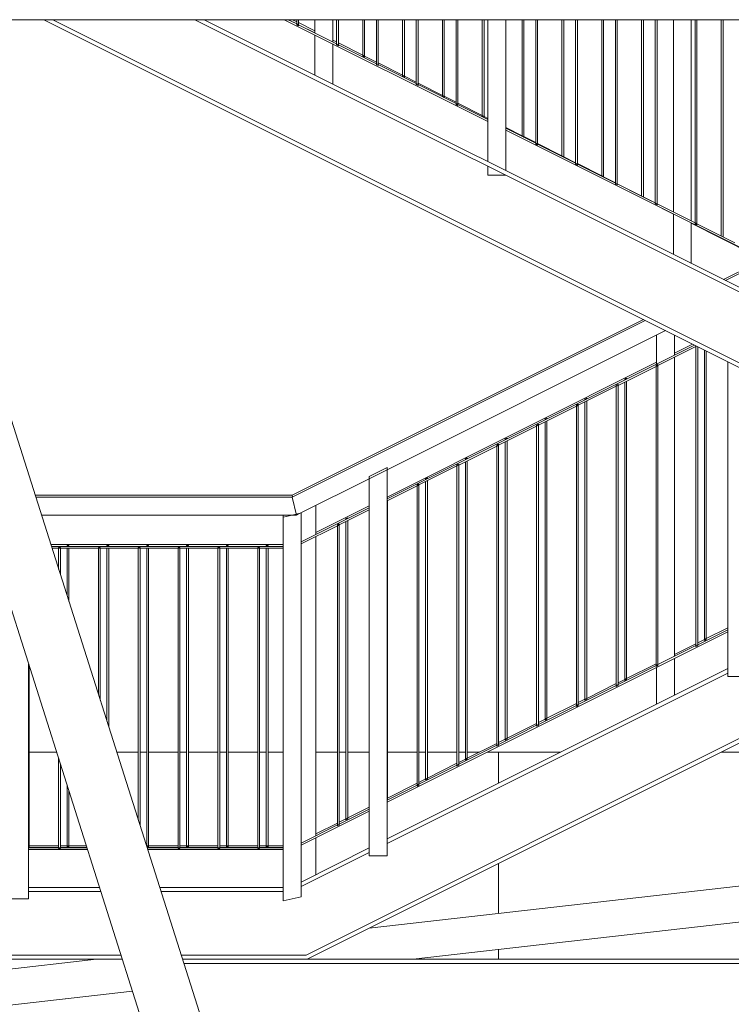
# Model space of a CAD drawing. Header units: centimetres. Extents: x -1589 to 108054, y -205274 to 31709.
# Tile 51 of 256: x 47 to 245, y -5058 to -4783. Entities that reach past the tile are written whole.
import ezdxf

# ---------------------------------------------------------------- set-up
doc = ezdxf.new("R2010")
doc.units = ezdxf.units.CM
doc.header["$LTSCALE"] = 0.01
doc.header["$MEASUREMENT"] = 0
for name, color, linetype, lineweight in [('0_Teren_Nr_pióra__1', 8, 'Continuous', 0), ('2_barierki.ISTN_Nr_pióra__1', 8, 'Continuous', 0), ('2_lądowisko_IFC.ISTN_Nr_pióra__1', 8, 'Continuous', 9), ('2_ściany zewnętrzne.ISTN_Nr_pióra__1', 8, 'Continuous', 0)]:
    doc.layers.add(name, color=color, linetype=linetype, lineweight=lineweight)

msp = doc.modelspace()

# ---------------------------------------------------------------- linework, layer by layer
at = {"layer": '0_Teren_Nr_pióra__1', "color": 8, "linetype": 'Continuous', "lineweight": 5, "ltscale": 0.1}
for p, q in [((144.26558, -5036.38642), (369.2004, -5010.75833)), ((369.2004, -5020.82303), (156.48993, -5045.05833)), ((-28.37418, -5056.05623), (68.1532, -5045.05833)), ((78.23284, -5053.9746), (20.98488, -5060.49718))]:
    msp.add_line(p, q, dxfattribs=at)
at = {"layer": '2_barierki.ISTN_Nr_pióra__1', "color": 8, "linetype": 'Continuous', "lineweight": 5, "ltscale": 0.1}
for p, q in [((177.34473, -4811.41094), (120.54248, -4783.05833)), ((124.03918, -4784.24486), (121.66204, -4783.05833)), ((124.03918, -4784.19427), (121.79121, -4783.05833)), ((124.03918, -4783.63405), (122.89984, -4783.05833)), ((124.03918, -4784.24486), (124.03918, -4783.05833)), ((124.53918, -4784.49444), (124.03918, -4784.24486)), ((124.03918, -4784.52428), (124.03918, -4784.24486)), ((124.03918, -4784.52428), (124.53918, -4784.77385)), ((124.53918, -4784.49444), (124.53918, -4783.05833)), ((129.11079, -4786.19684), (124.53918, -4783.88671)), ((129.11079, -4786.75705), (124.53918, -4784.44692)), ((135.15029, -4789.79093), (124.53918, -4784.49444)), ((124.53918, -4784.77385), (124.53918, -4784.49444)), ((129.11079, -4786.77634), (129.11079, -4783.05833)), ((134.11079, -4789.27207), (134.11079, -4783.05833)), ((135.15029, -4789.79093), (135.15029, -4783.05833)), ((135.65029, -4790.0405), (135.65029, -4783.05833)), ((142.4719, -4792.94846), (142.4719, -4783.05833)), ((142.9719, -4793.20112), (142.9719, -4783.05833)), ((146.2614, -4795.337), (146.2614, -4783.05833)), ((146.7614, -4795.58657), (146.7614, -4783.05833)), ((153.58301, -4798.56312), (153.58301, -4783.05833)), ((154.08301, -4798.81578), (154.08301, -4783.05833)), ((157.37251, -4800.88306), (157.37251, -4783.05833)), ((157.87251, -4801.13264), (157.87251, -4783.05833)), ((164.69412, -4804.17778), (164.69412, -4783.05833)), ((165.19412, -4804.43044), (165.19412, -4783.05833)), ((168.48362, -4806.42913), (168.48362, -4783.05833)), ((168.98362, -4806.6787), (168.98362, -4783.05833)), ((175.80523, -4809.79243), (175.80523, -4783.05833)), ((176.30523, -4810.04509), (176.30523, -4783.05833)), ((177.34473, -4822.63049), (177.34473, -4783.05833)), ((182.34473, -4825.13049), (182.34473, -4783.05833)), ((186.91634, -4815.40709), (186.91634, -4783.05833)), ((187.41634, -4815.65975), (187.41634, -4783.05833)), ((190.70584, -4817.52126), (190.70584, -4783.05833)), ((191.20584, -4817.77083), (191.20584, -4783.05833)), ((198.02746, -4821.02175), (198.02746, -4783.05833)), ((198.52746, -4821.27441), (198.52746, -4783.05833)), ((201.81696, -4823.06733), (201.81696, -4783.05833)), ((202.31696, -4823.3169), (202.31696, -4783.05833)), ((209.13857, -4826.63641), (209.13857, -4783.05833)), ((209.63857, -4826.88907), (209.63857, -4783.05833)), ((212.92807, -4828.61339), (212.92807, -4783.05833)), ((213.42807, -4828.86297), (213.42807, -4783.05833)), ((220.24968, -4832.25106), (220.24968, -4783.05833)), ((220.74968, -4832.50372), (220.74968, -4783.05833)), ((224.03918, -4834.15946), (224.03918, -4783.05833)), ((224.53918, -4834.40903), (224.53918, -4783.05833)), ((229.11079, -4836.69093), (229.11079, -4783.05833)), ((234.11079, -4839.18666), (234.11079, -4783.05833)), ((235.15029, -4839.70553), (235.15029, -4783.05833)), ((235.65029, -4839.9551), (235.65029, -4783.05833)), ((242.4719, -4843.36008), (242.4719, -4783.05833)), ((242.9719, -4843.60965), (242.9719, -4783.05833)), ((129.11079, -4798.51352), (129.11079, -4787.33516)), ((135.15029, -4789.24871), (134.11079, -4788.72343)), ((134.11079, -4801.01352), (134.11079, -4789.83089)), ((135.65029, -4790.0405), (135.15029, -4789.79093)), ((135.15029, -4790.07034), (135.15029, -4789.79093)), ((135.15029, -4790.07034), (135.65029, -4790.31992)), ((142.4719, -4792.94846), (135.65029, -4789.50137)), ((146.2614, -4795.337), (135.65029, -4790.0405)), ((135.65029, -4790.31992), (135.65029, -4790.0405)), ((142.9719, -4793.20112), (142.4719, -4792.94846)), ((142.4719, -4793.22857), (142.4719, -4792.94846)), ((142.4719, -4793.22857), (142.9719, -4793.48123)), ((146.2614, -4794.86337), (142.9719, -4793.20112)), ((142.9719, -4793.48123), (142.9719, -4793.20112)), ((146.7614, -4795.58657), (146.2614, -4795.337)), ((146.2614, -4795.61641), (146.2614, -4795.337)), ((146.2614, -4795.61641), (146.7614, -4795.86598)), ((153.58301, -4798.56312), (146.7614, -4795.11603)), ((157.37251, -4800.88306), (146.7614, -4795.58657)), ((146.7614, -4795.86598), (146.7614, -4795.58657)), ((154.08301, -4798.81578), (153.58301, -4798.56312)), ((153.58301, -4798.84323), (153.58301, -4798.56312)), ((153.58301, -4798.84323), (154.08301, -4799.09588)), ((157.37251, -4800.47803), (154.08301, -4798.81578)), ((154.08301, -4799.09588), (154.08301, -4798.81578)), ((157.87251, -4801.13264), (157.37251, -4800.88306)), ((157.37251, -4801.16248), (157.37251, -4800.88306)), ((157.37251, -4801.16248), (157.87251, -4801.41205)), ((164.69412, -4804.17778), (157.87251, -4800.73069)), ((168.48362, -4806.42913), (157.87251, -4801.13264)), ((157.87251, -4801.41205), (157.87251, -4801.13264)), ((165.19412, -4804.43044), (164.69412, -4804.17778)), ((164.69412, -4804.45788), (164.69412, -4804.17778)), ((164.69412, -4804.45788), (165.19412, -4804.71054)), ((168.48362, -4806.09268), (165.19412, -4804.43044)), ((165.19412, -4804.71054), (165.19412, -4804.43044)), ((168.98362, -4806.6787), (168.48362, -4806.42913)), ((168.48362, -4806.70854), (168.48362, -4806.42913)), ((168.48362, -4806.70854), (168.98362, -4806.95812)), ((175.80523, -4809.79243), (168.98362, -4806.34534)), ((177.34473, -4810.85211), (168.98362, -4806.6787)), ((168.98362, -4806.95812), (168.98362, -4806.6787)), ((176.30523, -4810.04509), (175.80523, -4809.79243)), ((175.80523, -4810.07254), (175.80523, -4809.79243)), ((175.80523, -4810.07254), (176.30523, -4810.3252)), ((177.34473, -4810.57037), (176.30523, -4810.04509)), ((176.30523, -4810.3252), (176.30523, -4810.04509)), ((186.91634, -4815.40709), (182.34473, -4813.09697)), ((190.70584, -4817.52126), (182.34473, -4813.34784)), ((277.34473, -4861.32554), (182.34473, -4813.90667)), ((187.41634, -4815.65975), (186.91634, -4815.40709)), ((186.91634, -4815.62975), (186.91634, -4815.40709)), ((190.70584, -4817.322), (187.41634, -4815.65975)), ((187.41634, -4815.87932), (187.41634, -4815.65975)), ((191.20584, -4817.77083), (190.70584, -4817.52126)), ((190.70584, -4817.80068), (190.70584, -4817.52126)), ((190.70584, -4817.80068), (191.20584, -4818.05025)), ((198.02746, -4821.02175), (191.20584, -4817.57466)), ((201.81696, -4823.06733), (191.20584, -4817.77083)), ((191.20584, -4818.05025), (191.20584, -4817.77083)), ((198.52746, -4821.27441), (198.02746, -4821.02175)), ((198.02746, -4821.17581), (198.02746, -4821.02175)), ((201.81696, -4822.93666), (198.52746, -4821.27441)), ((198.52746, -4821.42539), (198.52746, -4821.27441)), ((177.34473, -4826.3794), (177.34473, -4823.91623)), ((202.31696, -4823.3169), (201.81696, -4823.06733)), ((201.81696, -4823.34674), (201.81696, -4823.06733)), ((201.81696, -4823.34674), (202.31696, -4823.59631)), ((209.13857, -4826.63641), (202.31696, -4823.18932)), ((212.92807, -4828.61339), (202.31696, -4823.3169)), ((202.31696, -4823.59631), (202.31696, -4823.3169)), ((177.34473, -4826.3794), (182.27106, -4826.3794)), ((209.63857, -4826.88907), (209.13857, -4826.63641)), ((209.13857, -4826.72188), (209.13857, -4826.63641)), ((212.92807, -4828.55131), (209.63857, -4826.88907)), ((209.63857, -4826.97145), (209.63857, -4826.88907)), ((213.42807, -4828.86297), (212.92807, -4828.61339)), ((212.92807, -4828.89281), (212.92807, -4828.61339)), ((212.92807, -4828.89281), (213.42807, -4829.14238)), ((220.24968, -4832.25106), (213.42807, -4828.80397)), ((224.03918, -4834.15946), (213.42807, -4828.86297)), ((213.42807, -4829.14238), (213.42807, -4828.86297)), ((220.74968, -4832.50372), (220.24968, -4832.25106)), ((220.24968, -4832.26795), (220.24968, -4832.25106)), ((222.98429, -4833.63292), (220.74968, -4832.50372)), ((220.74968, -4832.51752), (220.74968, -4832.50372)), ((229.11079, -4837.28897), (222.75988, -4834.07973)), ((224.53918, -4834.40903), (224.03918, -4834.15946)), ((224.03918, -4834.43887), (224.03918, -4834.15946)), ((224.03918, -4834.43887), (224.53918, -4834.68845)), ((235.15029, -4839.70553), (224.53918, -4834.40903)), ((224.53918, -4834.68845), (224.53918, -4834.40903)), ((229.11079, -4848.51352), (229.11079, -4837.24976)), ((234.11079, -4851.01352), (234.11079, -4839.74549)), ((277.34473, -4861.6625), (234.11079, -4839.81556)), ((235.65029, -4839.9551), (235.15029, -4839.70553)), ((235.15029, -4839.98494), (235.15029, -4839.70553)), ((235.15029, -4839.98494), (235.65029, -4840.23451)), ((246.2614, -4845.25159), (235.65029, -4839.9551)), ((235.65029, -4840.23451), (235.65029, -4839.9551)), ((243.11643, -4855.51634), (254.20745, -4849.97079)), ((243.63265, -4855.77445), (254.72097, -4850.23028)), ((122.76489, -4916.20833), (221.27197, -4866.95479)), ((122.7663, -4915.69178), (220.75582, -4866.69671)), ((149.2649, -4908.54849), (226.86214, -4869.74987)), ((224.41513, -4879.1037), (224.41513, -4870.97337)), ((229.41513, -4876.6037), (229.41513, -4871.02637)), ((229.41513, -4876.08752), (234.47627, -4873.55694)), ((149.2649, -4916.67881), (234.99246, -4873.81503)), ((224.79267, -4879.47394), (235.40379, -4874.16839)), ((235.40379, -4874.16839), (235.40379, -4874.0207)), ((235.40379, -4874.16839), (235.55147, -4874.09454)), ((235.40379, -4957.60937), (235.40379, -4874.16839)), ((235.90379, -4957.35937), (235.90379, -4874.2707)), ((237.77625, -4955.90694), (237.77625, -4875.20693)), ((238.27625, -4955.65693), (238.27625, -4875.45693)), ((149.2649, -4916.16289), (224.41513, -4878.58754)), ((229.41513, -4960.6037), (229.41513, -4877.16271)), ((244.2649, -4966.20832), (244.2649, -4878.45125)), ((213.68156, -4885.0295), (224.29267, -4879.72394)), ((224.29267, -4879.44443), (224.79267, -4879.19443)), ((224.29267, -4879.72394), (224.29267, -4879.44443)), ((224.29267, -4879.72394), (224.79267, -4879.47394)), ((224.29267, -4963.16493), (224.29267, -4879.72394)), ((224.79267, -4879.47394), (224.79267, -4879.19443)), ((224.79267, -4962.91493), (224.79267, -4879.47394)), ((215.55403, -4883.29762), (216.05403, -4883.04762)), ((215.55403, -4883.53425), (215.55403, -4883.29762)), ((215.55403, -4967.01812), (215.55403, -4884.09326)), ((216.05403, -4883.28425), (216.05403, -4883.04762)), ((216.05403, -4966.76811), (216.05403, -4883.84326)), ((202.57045, -4890.58505), (213.18156, -4885.2795)), ((213.18156, -4884.99999), (213.68156, -4884.74999)), ((213.18156, -4885.2795), (213.18156, -4884.99999)), ((213.18156, -4885.2795), (213.68156, -4885.0295)), ((213.18156, -4968.72048), (213.18156, -4885.2795)), ((213.68156, -4885.0295), (213.68156, -4884.74999)), ((213.68156, -4968.47048), (213.68156, -4885.0295)), ((204.44292, -4888.85321), (204.94292, -4888.60321)), ((204.44292, -4889.0898), (204.44292, -4888.85321)), ((204.44292, -4972.57371), (204.44292, -4889.64882)), ((204.94292, -4888.8398), (204.94292, -4888.60321)), ((204.94292, -4972.3237), (204.94292, -4889.39882)), ((191.45934, -4896.14061), (202.07045, -4890.83505)), ((202.07045, -4890.55554), (202.57045, -4890.30554)), ((202.07045, -4890.83505), (202.07045, -4890.55554)), ((202.07045, -4890.83505), (202.57045, -4890.58505)), ((202.07045, -4974.27604), (202.07045, -4890.83505)), ((202.57045, -4890.58505), (202.57045, -4890.30554)), ((202.57045, -4974.02604), (202.57045, -4890.58505)), ((193.33181, -4894.4088), (193.83181, -4894.1588)), ((193.33181, -4894.64536), (193.33181, -4894.4088)), ((193.33181, -4978.1293), (193.33181, -4895.20438)), ((193.83181, -4894.39536), (193.83181, -4894.1588)), ((193.83181, -4977.87929), (193.83181, -4894.95438)), ((180.34823, -4901.69616), (190.95934, -4896.39061)), ((190.95934, -4896.1111), (191.45934, -4895.8611)), ((190.95934, -4896.39061), (190.95934, -4896.1111)), ((190.95934, -4896.39061), (191.45934, -4896.14061)), ((190.95934, -4979.83159), (190.95934, -4896.39061)), ((191.45934, -4896.14061), (191.45934, -4895.8611)), ((191.45934, -4979.58159), (191.45934, -4896.14061)), ((182.2207, -4899.96439), (182.7207, -4899.71439)), ((182.2207, -4900.20091), (182.2207, -4899.96439)), ((182.2207, -4983.68489), (182.2207, -4900.75993)), ((182.7207, -4899.95091), (182.7207, -4899.71439)), ((182.7207, -4983.43488), (182.7207, -4900.50993)), ((169.23712, -4907.25172), (179.84823, -4901.94616)), ((179.84823, -4901.66666), (180.34823, -4901.41666)), ((179.84823, -4901.94616), (179.84823, -4901.66666)), ((179.84823, -4901.94616), (180.34823, -4901.69616)), ((179.84823, -4985.38715), (179.84823, -4901.94616)), ((180.34823, -4901.69616), (180.34823, -4901.41666)), ((180.34823, -4985.13715), (180.34823, -4901.69616)), ((171.10959, -4905.51998), (171.60959, -4905.26998)), ((171.10959, -4905.75647), (171.10959, -4905.51998)), ((171.10959, -4989.24048), (171.10959, -4906.31549)), ((171.60959, -4905.50647), (171.60959, -4905.26998)), ((171.60959, -4988.99047), (171.60959, -4906.06549)), ((144.2649, -4910.45832), (149.2649, -4907.95832)), ((144.2649, -4911.04849), (149.2649, -4908.54849)), ((149.2649, -4908.54849), (149.2649, -4907.95832)), ((149.2649, -5016.20832), (149.2649, -4908.54849)), ((158.12601, -4912.80727), (168.73712, -4907.50172)), ((168.73712, -4907.22221), (169.23712, -4906.97221)), ((168.73712, -4907.50172), (168.73712, -4907.22221)), ((168.73712, -4907.50172), (169.23712, -4907.25172)), ((168.73712, -4990.9427), (168.73712, -4907.50172)), ((169.23712, -4907.25172), (169.23712, -4906.97221)), ((169.23712, -4990.6927), (169.23712, -4907.25172)), ((125.00096, -4920.68046), (144.2649, -4911.04849)), ((144.2649, -4911.04849), (144.2649, -4910.45832)), ((144.2649, -5016.20832), (144.2649, -4911.04849)), ((159.99847, -4911.07557), (160.49847, -4910.82557)), ((159.99847, -4911.31202), (159.99847, -4911.07557)), ((159.99847, -4994.79607), (159.99847, -4911.87104)), ((160.49847, -4911.06202), (160.49847, -4910.82557)), ((160.49847, -4994.54606), (160.49847, -4911.62104)), ((149.2649, -4917.23783), (157.62601, -4913.05727)), ((157.62601, -4912.77777), (158.12601, -4912.52777)), ((157.62601, -4913.05727), (157.62601, -4912.77777)), ((157.62601, -4913.05727), (158.12601, -4912.80727)), ((157.62601, -4996.49826), (157.62601, -4913.05727)), ((158.12601, -4912.80727), (158.12601, -4912.52777)), ((158.12601, -4996.24826), (158.12601, -4912.80727)), ((51.09552, -4915.69178), (122.76623, -4915.69178)), ((51.2596, -4916.20833), (122.76489, -4916.20833)), ((122.76489, -4916.20833), (123.94523, -4921.20833)), ((122.7663, -4915.69178), (122.87522, -4916.15316)), ((122.87515, -4916.15316), (122.87516, -4916.15319)), ((149.2649, -4916.44239), (149.38736, -4916.38116)), ((149.38736, -4916.61758), (149.38736, -4916.38116)), ((149.38736, -5000.10165), (149.38736, -4917.1766)), ((125.26489, -4928.67882), (144.2649, -4919.17881)), ((129.41513, -4926.60369), (129.41513, -4918.47337)), ((129.41513, -4926.08783), (144.2649, -4918.6629)), ((135.90379, -4923.91839), (144.2649, -4919.73783)), ((52.84783, -4921.20833), (122.76489, -4921.20833)), ((120.26489, -4921.7985), (122.76489, -4921.20833)), ((120.26489, -5028.7985), (120.26489, -4921.7985)), ((120.26627, -4921.28195), (120.57812, -4921.20833)), ((120.26627, -4921.79817), (120.26627, -4921.28195)), ((122.76489, -4921.20833), (125.00096, -4920.68046)), ((122.76489, -4921.20833), (123.94523, -4921.20833)), ((123.94523, -4921.20833), (125.00096, -4920.68046)), ((125.00096, -4920.68046), (125.26489, -4920.61816)), ((125.26489, -5027.61816), (125.26489, -4920.61816)), ((125.26627, -4928.67813), (125.26627, -4920.54781)), ((137.77625, -4922.18675), (138.27625, -4921.93675)), ((137.77625, -4922.42314), (137.77625, -4922.18675)), ((137.77625, -5005.90725), (137.77625, -4922.98215)), ((138.27625, -4922.17314), (138.27625, -4921.93675)), ((138.27625, -5005.65724), (138.27625, -4922.73215)), ((125.26489, -4929.23783), (135.40379, -4924.16839)), ((135.40379, -4923.88888), (135.90379, -4923.63888)), ((135.40379, -4924.16839), (135.40379, -4923.88888)), ((135.40379, -4924.16839), (135.90379, -4923.91839)), ((135.40379, -5007.60937), (135.40379, -4924.16839)), ((135.90379, -4923.91839), (135.90379, -4923.63888)), ((135.90379, -5007.35937), (135.90379, -4923.91839)), ((129.41513, -5010.60369), (129.41513, -4927.16271)), ((55.46316, -4929.44178), (120.26489, -4929.44178)), ((55.62199, -4929.94178), (59.99842, -4929.94178)), ((55.62724, -4929.95833), (120.26489, -4929.95833)), ((55.78607, -4930.45833), (57.62601, -4930.45833)), ((57.62601, -4930.20833), (58.12601, -4930.20833)), ((57.62601, -4930.45833), (57.62601, -4930.20833)), ((57.62601, -4930.45833), (58.12601, -4930.45833)), ((57.62601, -4936.25073), (57.62601, -4930.45833)), ((58.12601, -4930.45833), (58.12601, -4930.20833)), ((58.12601, -4930.45833), (68.73712, -4930.45833)), ((58.12601, -4937.8248), (58.12601, -4930.45833)), ((59.99842, -4929.69178), (60.49842, -4929.69178)), ((59.99842, -4929.94178), (59.99842, -4929.69178)), ((59.99842, -4929.94178), (60.49842, -4929.94178)), ((59.99842, -4929.95833), (59.99842, -4929.94178)), ((59.99842, -4943.71944), (59.99842, -4930.45833)), ((60.49842, -4929.94178), (60.49842, -4929.69178)), ((60.49842, -4929.94178), (71.10953, -4929.94178)), ((60.49842, -4929.95833), (60.49842, -4929.94178)), ((60.49842, -4945.29352), (60.49842, -4930.45833)), ((68.73712, -4930.20833), (69.23712, -4930.20833)), ((68.73712, -4930.45833), (68.73712, -4930.20833)), ((68.73712, -4930.45833), (69.23712, -4930.45833)), ((68.73712, -4971.23015), (68.73712, -4930.45833)), ((69.23712, -4930.45833), (69.23712, -4930.20833)), ((69.23712, -4930.45833), (79.84823, -4930.45833)), ((69.23712, -4972.80423), (69.23712, -4930.45833)), ((71.10953, -4929.69178), (71.60953, -4929.69178)), ((71.10953, -4929.94178), (71.10953, -4929.69178)), ((71.10953, -4929.94178), (71.60953, -4929.94178)), ((71.10953, -4929.95833), (71.10953, -4929.94178)), ((71.10953, -4978.69887), (71.10953, -4930.45833)), ((71.60953, -4929.94178), (71.60953, -4929.69178)), ((71.60953, -4929.94178), (82.22064, -4929.94178)), ((71.60953, -4929.95833), (71.60953, -4929.94178)), ((71.60953, -4980.27294), (71.60953, -4930.45833)), ((79.84823, -4930.20833), (80.34823, -4930.20833)), ((79.84823, -4930.45833), (79.84823, -4930.20833)), ((79.84823, -4930.45833), (80.34823, -4930.45833)), ((79.84823, -5006.20958), (79.84823, -4930.45833)), ((80.34823, -4930.45833), (80.34823, -4930.20833)), ((80.34823, -4930.45833), (90.95934, -4930.45833)), ((80.34823, -5007.78365), (80.34823, -4930.45833)), ((82.22064, -4929.69178), (82.72064, -4929.69178)), ((82.22064, -4929.94178), (82.22064, -4929.69178)), ((82.22064, -4929.94178), (82.72064, -4929.94178)), ((82.22064, -4929.95833), (82.22064, -4929.94178)), ((82.22064, -5013.44178), (82.22064, -4930.45833)), ((82.72064, -4929.94178), (82.72064, -4929.69178)), ((82.72064, -4929.94178), (93.33176, -4929.94178)), ((82.72064, -4929.95833), (82.72064, -4929.94178)), ((82.72064, -5013.44178), (82.72064, -4930.45833)), ((90.95934, -4930.20833), (91.45934, -4930.20833)), ((90.95934, -4930.45833), (90.95934, -4930.20833)), ((90.95934, -4930.45833), (91.45934, -4930.45833)), ((90.95934, -5013.95833), (90.95934, -4930.45833)), ((91.45934, -4930.45833), (91.45934, -4930.20833)), ((91.45934, -4930.45833), (102.07045, -4930.45833)), ((91.45934, -5013.95833), (91.45934, -4930.45833)), ((93.33176, -4929.69178), (93.83176, -4929.69178)), ((93.33176, -4929.94178), (93.33176, -4929.69178)), ((93.33176, -4929.94178), (93.83176, -4929.94178)), ((93.33176, -4929.95833), (93.33176, -4929.94178)), ((93.33176, -5013.44178), (93.33176, -4930.45833)), ((93.83176, -4929.94178), (93.83176, -4929.69178)), ((93.83176, -4929.94178), (104.44287, -4929.94178)), ((93.83176, -4929.95833), (93.83176, -4929.94178)), ((93.83176, -5013.44178), (93.83176, -4930.45833)), ((102.07045, -4930.20833), (102.57045, -4930.20833)), ((102.07045, -4930.45833), (102.07045, -4930.20833)), ((102.07045, -4930.45833), (102.57045, -4930.45833)), ((102.07045, -5013.95833), (102.07045, -4930.45833)), ((102.57045, -4930.45833), (102.57045, -4930.20833)), ((102.57045, -4930.45833), (113.18156, -4930.45833)), ((102.57045, -5013.95833), (102.57045, -4930.45833)), ((104.44287, -4929.69178), (104.94287, -4929.69178)), ((104.44287, -4929.94178), (104.44287, -4929.69178)), ((104.44287, -4929.94178), (104.94287, -4929.94178)), ((104.44287, -4929.95833), (104.44287, -4929.94178)), ((104.44287, -5013.44178), (104.44287, -4930.45833)), ((104.94287, -4929.94178), (104.94287, -4929.69178)), ((104.94287, -4929.94178), (115.55398, -4929.94178)), ((104.94287, -4929.95833), (104.94287, -4929.94178)), ((104.94287, -5013.44178), (104.94287, -4930.45833)), ((113.18156, -4930.20833), (113.68156, -4930.20833)), ((113.18156, -4930.45833), (113.18156, -4930.20833)), ((113.18156, -4930.45833), (113.68156, -4930.45833)), ((113.18156, -5013.95833), (113.18156, -4930.45833)), ((113.68156, -4930.45833), (113.68156, -4930.20833)), ((113.68156, -4930.45833), (120.26489, -4930.45833)), ((113.68156, -5013.95833), (113.68156, -4930.45833)), ((115.55398, -4929.69178), (116.05398, -4929.69178)), ((115.55398, -4929.94178), (115.55398, -4929.69178)), ((115.55398, -4929.94178), (116.05398, -4929.94178)), ((115.55398, -4929.95833), (115.55398, -4929.94178)), ((115.55398, -5013.44178), (115.55398, -4930.45833)), ((116.05398, -4929.94178), (116.05398, -4929.69178)), ((116.05398, -4929.94178), (120.26489, -4929.94178)), ((116.05398, -4929.95833), (116.05398, -4929.94178)), ((116.05398, -5013.44178), (116.05398, -4930.45833)), ((125.26627, -5012.67813), (125.26627, -4929.23714)), ((235.90379, -4957.35937), (244.2649, -4953.17881)), ((238.27625, -4955.65693), (244.2649, -4952.66259)), ((149.2649, -5001.23783), (244.2649, -4953.73783)), ((235.90379, -4956.84318), (237.77625, -4955.90694)), ((237.77625, -4955.90694), (238.27625, -4955.65693)), ((237.77625, -4956.18644), (237.77625, -4955.90694)), ((237.77625, -4956.18644), (238.27625, -4955.93644)), ((238.27625, -4955.93644), (238.27625, -4955.65693)), ((224.79267, -4962.91493), (235.40379, -4957.60937)), ((229.41513, -4960.08752), (235.40379, -4957.09318)), ((235.40379, -4957.60937), (235.90379, -4957.35937)), ((235.40379, -4957.88888), (235.40379, -4957.60937)), ((235.40379, -4957.88888), (235.90379, -4957.63888)), ((235.90379, -4957.63888), (235.90379, -4957.35937)), ((229.41513, -4971.45096), (229.41513, -4961.16271)), ((49.2649, -5028.20833), (49.2649, -4962.7792)), ((49.38731, -5013.44178), (49.38731, -4963.16458)), ((213.68156, -4968.47048), (224.29267, -4963.16493)), ((216.05403, -4966.76811), (224.29267, -4962.64877)), ((224.29267, -4963.16493), (224.79267, -4962.91493)), ((224.29267, -4963.44443), (224.29267, -4963.16493)), ((224.29267, -4963.44443), (224.79267, -4963.19443)), ((224.41513, -4973.95096), (224.41513, -4963.66271)), ((224.79267, -4963.19443), (224.79267, -4962.91493)), ((215.55403, -4967.01812), (216.05403, -4966.76811)), ((216.05403, -4967.04762), (216.05403, -4966.76811)), ((244.2649, -4966.20832), (249.2649, -4966.20832)), ((202.57045, -4974.02604), (213.18156, -4968.72048)), ((204.94292, -4972.3237), (213.18156, -4968.20436)), ((213.18156, -4968.72048), (213.68156, -4968.47048)), ((213.18156, -4968.99999), (213.18156, -4968.72048)), ((213.18156, -4968.99999), (213.68156, -4968.74999)), ((213.68156, -4967.95436), (215.55403, -4967.01812)), ((213.68156, -4968.74999), (213.68156, -4968.47048)), ((215.55403, -4967.29762), (215.55403, -4967.01812)), ((215.55403, -4967.29762), (216.05403, -4967.04762)), ((204.44292, -4972.57371), (204.94292, -4972.3237)), ((204.94292, -4972.60321), (204.94292, -4972.3237)), ((191.45934, -4979.58159), (202.07045, -4974.27604)), ((193.83181, -4977.87929), (202.07045, -4973.75995)), ((202.07045, -4974.27604), (202.57045, -4974.02604)), ((202.07045, -4974.55554), (202.07045, -4974.27604)), ((202.07045, -4974.55554), (202.57045, -4974.30554)), ((202.57045, -4973.50995), (204.44292, -4972.57371)), ((202.57045, -4974.30554), (202.57045, -4974.02604)), ((204.44292, -4972.85321), (204.44292, -4972.57371)), ((204.44292, -4972.85321), (204.94292, -4972.60321)), ((193.33181, -4978.1293), (193.83181, -4977.87929)), ((193.83181, -4978.1588), (193.83181, -4977.87929)), ((180.34823, -4985.13715), (190.95934, -4979.83159)), ((182.7207, -4983.43488), (190.95934, -4979.31554)), ((190.95934, -4979.83159), (191.45934, -4979.58159)), ((190.95934, -4980.1111), (190.95934, -4979.83159)), ((190.95934, -4980.1111), (191.45934, -4979.8611)), ((191.45934, -4979.06554), (193.33181, -4978.1293)), ((191.45934, -4979.8611), (191.45934, -4979.58159)), ((193.33181, -4978.4088), (193.33181, -4978.1293)), ((193.33181, -4978.4088), (193.83181, -4978.1588)), ((182.2207, -4983.68489), (182.7207, -4983.43488)), ((182.7207, -4983.71439), (182.7207, -4983.43488)), ((169.23712, -4990.6927), (179.84823, -4985.38715)), ((171.60959, -4988.99047), (179.84823, -4984.87113)), ((179.84823, -4985.38715), (180.34823, -4985.13715)), ((179.84823, -4985.66666), (179.84823, -4985.38715)), ((179.84823, -4985.66666), (180.34823, -4985.41666)), ((180.34823, -4984.62113), (182.2207, -4983.68489)), ((180.34823, -4985.41666), (180.34823, -4985.13715)), ((182.2207, -4983.96439), (182.2207, -4983.68489)), ((182.2207, -4983.96439), (182.7207, -4983.71439)), ((57.62601, -5013.95833), (57.62601, -4989.10122)), ((58.12601, -5013.95833), (58.12601, -4990.67529)), ((158.12601, -4996.24826), (168.73712, -4990.9427)), ((160.49847, -4994.54606), (168.73712, -4990.42672)), ((168.73712, -4990.9427), (169.23712, -4990.6927)), ((168.73712, -4991.22221), (168.73712, -4990.9427)), ((168.73712, -4991.22221), (169.23712, -4990.97221)), ((169.23712, -4990.17672), (171.10959, -4989.24048)), ((169.23712, -4990.97221), (169.23712, -4990.6927)), ((171.10959, -4989.24048), (171.60959, -4988.99047)), ((171.10959, -4989.51998), (171.10959, -4989.24048)), ((171.10959, -4989.51998), (171.60959, -4989.26998)), ((171.60959, -4989.26998), (171.60959, -4988.99047)), ((59.99842, -5013.44178), (59.99842, -4996.56993)), ((149.2649, -5000.67881), (157.62601, -4996.49826)), ((149.38736, -5000.10165), (157.62601, -4995.98231)), ((157.62601, -4996.49826), (158.12601, -4996.24826)), ((157.62601, -4996.77777), (157.62601, -4996.49826)), ((157.62601, -4996.77777), (158.12601, -4996.52777)), ((158.12601, -4995.7323), (159.99847, -4994.79607)), ((158.12601, -4996.52777), (158.12601, -4996.24826)), ((159.99847, -4994.79607), (160.49847, -4994.54606)), ((159.99847, -4995.07557), (159.99847, -4994.79607)), ((159.99847, -4995.07557), (160.49847, -4994.82557)), ((160.49847, -4994.82557), (160.49847, -4994.54606)), ((60.49842, -5013.44178), (60.49842, -4998.14401)), ((138.27625, -5005.65724), (144.2649, -5002.6629)), ((149.2649, -5000.16289), (149.38736, -5000.10165)), ((149.2649, -5000.44239), (149.38736, -5000.38116)), ((149.38736, -5000.38116), (149.38736, -5000.10165)), ((125.26489, -5013.23783), (144.2649, -5003.73783)), ((135.90379, -5007.35937), (144.2649, -5003.17881)), ((125.26489, -5012.67882), (135.40379, -5007.60937)), ((129.41513, -5010.08783), (135.40379, -5007.09349)), ((135.40379, -5007.60937), (135.90379, -5007.35937)), ((135.40379, -5007.88888), (135.40379, -5007.60937)), ((135.40379, -5007.88888), (135.90379, -5007.63888)), ((135.90379, -5006.84348), (137.77625, -5005.90725)), ((135.90379, -5007.63888), (135.90379, -5007.35937)), ((137.77625, -5005.90725), (138.27625, -5005.65724)), ((137.77625, -5006.18675), (137.77625, -5005.90725)), ((137.77625, -5006.18675), (138.27625, -5005.93675)), ((138.27625, -5005.93675), (138.27625, -5005.65724)), ((49.2649, -5013.44178), (49.38731, -5013.44178)), ((49.38731, -5013.44178), (57.62601, -5013.44178)), ((49.38731, -5013.69178), (49.38731, -5013.44178)), ((58.12601, -5013.44178), (59.99842, -5013.44178)), ((59.99842, -5013.44178), (60.49842, -5013.44178)), ((59.99842, -5013.69178), (59.99842, -5013.44178)), ((60.49842, -5013.44178), (65.35771, -5013.44178)), ((60.49842, -5013.69178), (60.49842, -5013.44178)), ((82.14552, -5013.44178), (82.22064, -5013.44178)), ((82.22064, -5013.44178), (82.72064, -5013.44178)), ((82.22064, -5013.67829), (82.22064, -5013.44178)), ((82.72064, -5013.44178), (90.95934, -5013.44178)), ((82.72064, -5013.69178), (82.72064, -5013.44178)), ((91.45934, -5013.44178), (93.33176, -5013.44178)), ((93.33176, -5013.44178), (93.83176, -5013.44178)), ((93.33176, -5013.69178), (93.33176, -5013.44178)), ((93.83176, -5013.44178), (102.07045, -5013.44178)), ((93.83176, -5013.69178), (93.83176, -5013.44178)), ((102.57045, -5013.44178), (104.44287, -5013.44178)), ((104.44287, -5013.44178), (104.94287, -5013.44178)), ((104.44287, -5013.69178), (104.44287, -5013.44178)), ((104.94287, -5013.44178), (113.18156, -5013.44178)), ((104.94287, -5013.69178), (104.94287, -5013.44178)), ((113.68156, -5013.44178), (115.55398, -5013.44178)), ((115.55398, -5013.44178), (116.05398, -5013.44178)), ((115.55398, -5013.69178), (115.55398, -5013.44178)), ((116.05398, -5013.44178), (120.26489, -5013.44178)), ((116.05398, -5013.69178), (116.05398, -5013.44178)), ((125.26627, -5023.52539), (125.26627, -5013.23714)), ((129.41513, -5021.45096), (129.41513, -5011.16271)), ((49.2649, -5013.69178), (49.38731, -5013.69178)), ((49.2649, -5013.94178), (57.62601, -5013.94178)), ((49.2649, -5013.95833), (57.62601, -5013.95833)), ((49.2649, -5014.45833), (65.68062, -5014.45833)), ((57.62601, -5013.95833), (58.12601, -5013.95833)), ((57.62601, -5014.20833), (57.62601, -5013.95833)), ((57.62601, -5014.20833), (58.12601, -5014.20833)), ((58.12601, -5013.94178), (65.51654, -5013.94178)), ((58.12601, -5013.95833), (65.52179, -5013.95833)), ((58.12601, -5014.20833), (58.12601, -5013.95833)), ((59.99842, -5013.69178), (60.49842, -5013.69178)), ((82.22493, -5013.69178), (82.72064, -5013.69178)), ((82.30434, -5013.94178), (90.95934, -5013.94178)), ((82.3096, -5013.95833), (90.95934, -5013.95833)), ((82.46842, -5014.45833), (120.26489, -5014.45833)), ((90.95934, -5013.95833), (91.45934, -5013.95833)), ((90.95934, -5014.20833), (90.95934, -5013.95833)), ((90.95934, -5014.20833), (91.45934, -5014.20833)), ((91.45934, -5013.94178), (102.07045, -5013.94178)), ((91.45934, -5013.95833), (102.07045, -5013.95833)), ((91.45934, -5014.20833), (91.45934, -5013.95833)), ((93.33176, -5013.69178), (93.83176, -5013.69178)), ((102.07045, -5013.95833), (102.57045, -5013.95833)), ((102.07045, -5014.20833), (102.07045, -5013.95833)), ((102.07045, -5014.20833), (102.57045, -5014.20833)), ((102.57045, -5013.94178), (113.18156, -5013.94178)), ((102.57045, -5013.95833), (113.18156, -5013.95833)), ((102.57045, -5014.20833), (102.57045, -5013.95833)), ((104.44287, -5013.69178), (104.94287, -5013.69178)), ((113.18156, -5013.95833), (113.68156, -5013.95833)), ((113.18156, -5014.20833), (113.18156, -5013.95833)), ((113.18156, -5014.20833), (113.68156, -5014.20833)), ((113.68156, -5013.94178), (120.26489, -5013.94178)), ((113.68156, -5013.95833), (120.26489, -5013.95833)), ((113.68156, -5014.20833), (113.68156, -5013.95833)), ((115.55398, -5013.69178), (116.05398, -5013.69178)), ((144.2649, -5016.20832), (149.2649, -5016.20832)), ((44.2649, -5028.20833), (49.2649, -5028.20833)), ((120.26489, -5028.7985), (125.26489, -5027.61816))]:
    msp.add_line(p, q, dxfattribs=at)
at = {"layer": '2_lądowisko_IFC.ISTN_Nr_pióra__1', "color": 8, "linetype": 'Continuous', "lineweight": 5, "ltscale": 0.1}
for p, q in [((370.0004, -4783.05833), (12.7004, -4783.05833)), ((353.47905, -4933.05833), (53.47904, -4783.05833)), ((353.75053, -4931.90833), (56.05052, -4783.05833)), ((357.92893, -4914.20833), (95.62892, -4783.05833)), ((358.20041, -4913.05833), (98.2004, -4783.05833)), ((148.0943, -5221.05833), (12.7004, -4794.81827)), ((131.3065, -5221.05833), (-3.2996, -4797.29839)), ((350.65029, -4931.90832), (126.65028, -5043.90833)), ((350.92177, -4933.05832), (126.92176, -5045.05833)), ((244.2649, -4964.02608), (149.2649, -5011.52608)), ((244.2649, -4965.31182), (149.2649, -5012.81182)), ((144.2649, -5014.02608), (125.26489, -5023.52608)), ((144.2649, -5015.31182), (125.26489, -5024.81182)), ((69.04768, -5025.05833), (49.2649, -5025.05833)), ((69.41297, -5026.20833), (49.2649, -5026.20833)), ((120.26489, -5025.05833), (85.83548, -5025.05833)), ((120.26489, -5026.20833), (86.20077, -5026.20833)), ((75.03532, -5043.90833), (-127.79963, -5043.90833)), ((75.40062, -5045.05833), (-28.37418, -5045.05833)), ((126.65028, -5043.90833), (91.82313, -5043.90833)), ((370.0004, -5045.05833), (92.18842, -5045.05833)), ((531.7004, -5046.25833), (92.5696, -5046.25833))]:
    msp.add_line(p, q, dxfattribs=at)
at = {"layer": '2_ściany zewnętrzne.ISTN_Nr_pióra__1', "color": 8, "linetype": 'Continuous', "lineweight": 5, "ltscale": 0.1}
for p, q in [((57.05296, -4987.29718), (49.38731, -4987.29718)), ((79.84823, -4987.29718), (73.84076, -4987.29718)), ((82.22064, -4987.29718), (80.34823, -4987.29718)), ((90.95934, -4987.29718), (82.72064, -4987.29718)), ((93.33176, -4987.29718), (91.45934, -4987.29718)), ((102.07045, -4987.29718), (93.83176, -4987.29718)), ((104.44287, -4987.29718), (102.57045, -4987.29718)), ((113.18156, -4987.29718), (104.94287, -4987.29718)), ((115.55398, -4987.29718), (113.68156, -4987.29718)), ((120.26489, -4987.29718), (116.05398, -4987.29718)), ((135.40379, -4987.29718), (129.41513, -4987.29718)), ((137.77625, -4987.29718), (135.90379, -4987.29718)), ((144.2649, -4987.29718), (138.27625, -4987.29718)), ((157.62601, -4987.29718), (149.38736, -4987.29718)), ((159.99847, -4987.29718), (158.12601, -4987.29718)), ((168.73712, -4987.29718), (160.49847, -4987.29718)), ((171.10959, -4987.29718), (169.23712, -4987.29718)), ((174.99616, -4987.29718), (171.60959, -4987.29718)), ((180.30543, -4987.29718), (177.1462, -4987.29718)), ((197.7227, -4987.29718), (180.30543, -4987.29718)), ((180.30543, -4987.29718), (180.30543, -4996.00581)), ((369.2004, -4987.29718), (242.44406, -4987.29718)), ((180.30543, -5018.36649), (180.30543, -5032.2802)), ((180.30543, -5042.34489), (180.30543, -5045.05833))]:
    msp.add_line(p, q, dxfattribs=at)

doc.saveas('drawing.dxf')
